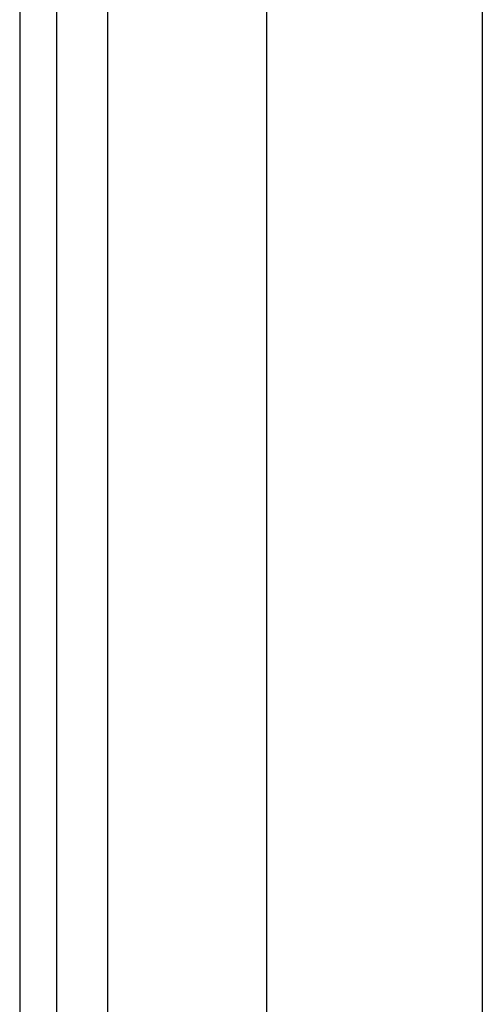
# Model space of a CAD drawing. Header units: inches. Extents: x 10 to 196, y 10 to 109.
# Tile 67 of 239: x 10.346 to 11.191, y 38.696 to 40.497. Entities that reach past the tile are written whole.
import ezdxf

# ---------------------------------------------------------------- set-up
doc = ezdxf.new("R2010")
doc.units = ezdxf.units.IN
doc.header["$MEASUREMENT"] = 0
doc.layers.add('Visible Edges(ANSI)', color=7, linetype='Continuous', lineweight=25)
doc.layers.add('Visible Tangent Edges(ANSI)', color=7, linetype='Continuous', lineweight=25)

msp = doc.modelspace()

# ---------------------------------------------------------------- linework, layer by layer
at = {"layer": 'Visible Edges(ANSI)'}
for p, q in [((10.3457, 77.085), (10.3457, 17.604)), ((10.4137, 17.604), (10.4137, 77.085)), ((10.7977, 22.0759), (10.7977, 46.9621)), ((11.1914, 46.9612), (11.1914, 22.0769))]:
    msp.add_line(p, q, dxfattribs=at)
at = {"layer": 'Visible Tangent Edges(ANSI)'}
msp.add_line((10.5067, 17.604), (10.5067, 77.085), dxfattribs=at)

doc.saveas('drawing.dxf')
